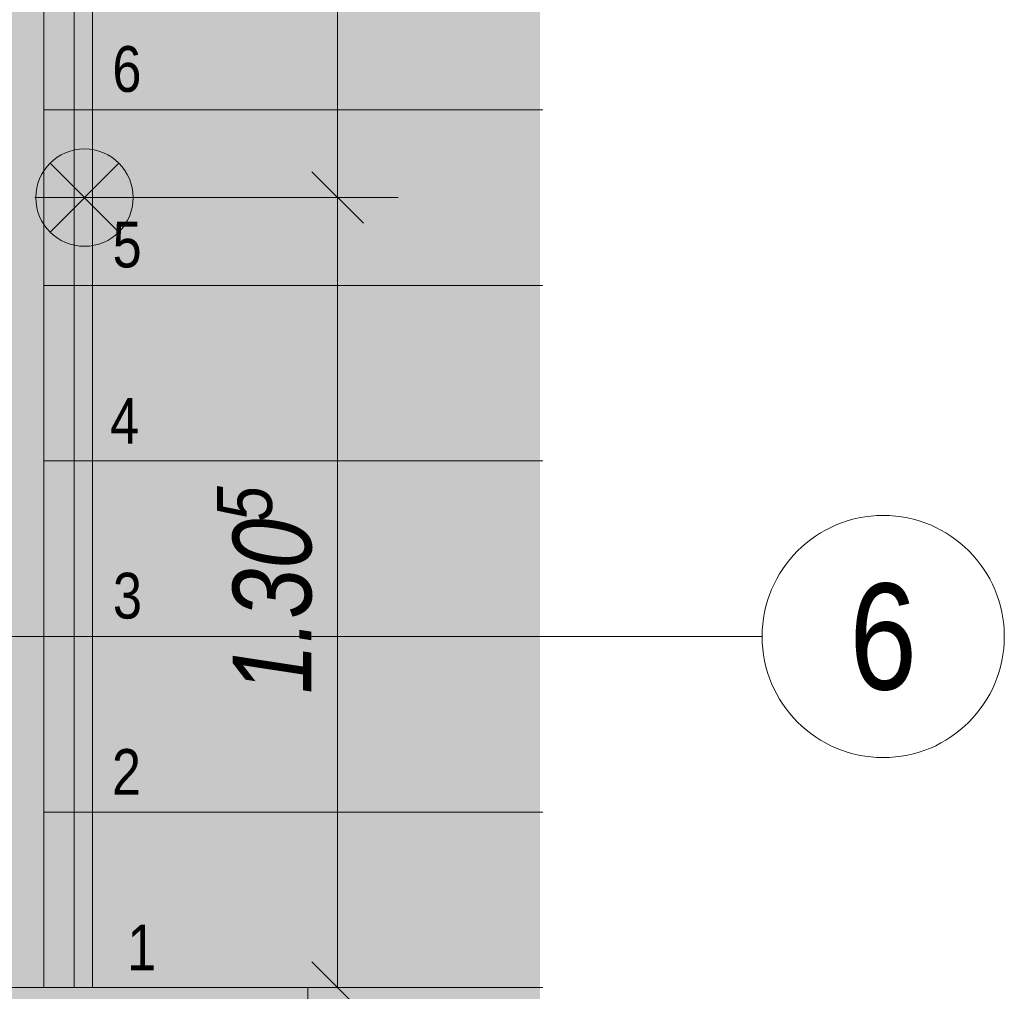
# Model space of a CAD drawing. Extents: x -620 to 300, y 62 to 1112.
# Tile 156 of 235: x 59 to 92, y 373 to 405. Entities that reach past the tile are written whole.
import ezdxf
from ezdxf.enums import TextEntityAlignment as Align
from ezdxf.lldxf.tags import DXFTag

# ---------------------------------------------------------------- set-up
doc = ezdxf.new("R2010")
doc.units = 0
doc.layers.get('0').update_dxf_attribs({"lineweight": 13})
for name, color, linetype, lineweight, true_color in [('00_ E_ST_Handlaufleuchte', 7, 'Continuous', 13, 0xb2b200), ('00_E_ST_Handlaufleuchte_Bem', 7, 'Continuous', 5, 0x7d7d00), ('00_E_ST_Handlaufleuchte_Kabel', 3, 'Continuous', 18, 0x00ff00), ('00_E_ST_Handlaufleuchte_Leerrohre_Terrasse', 6, 'Continuous', 25, 0xff00ff), ('00_E_ST_Handlaufleuchte–Handlauf-Position', 7, 'Continuous', 5, 0x0000b2), ('30 -35 Decken- 2.2 Treppen Außen', 9, 'Continuous', 9, 0x808080), ('60- 61 allgemeine Ausstattung- 4 Terrassen', 9, 'Continuous', 9, 0x808080), ('iwb_Layout Achsbezeichung', 1, 'Continuous', 13, 0xff0000), ('iwb_Layout BA_Markierung', 7, 'Continuous', 9, 0xbadcdc)]:
    doc.layers.add(name, color=color, linetype=linetype, lineweight=lineweight, true_color=true_color)
doc.layers.add('70 -71 Achsen- 1 Gebäudeachsen', color=7, linetype='STRICHPUNKT2-A06CPVE5L0', lineweight=18)
doc.styles.get("Standard").update_dxf_attribs({"font": 'ARIALN.TTF'})
tags = doc.linetypes.add('STRICHPUNKT2', pattern=[12.7, 6.35, -3.175, 0, -3.175]).pattern_tags.tags
tags[10:11] = [DXFTag(74, 4), DXFTag(75, 0), DXFTag(340, '0'), DXFTag(46, 0.0), DXFTag(50, 0.0), DXFTag(44, 0.0), DXFTag(45, 0.0)]
tags[8:9] = [DXFTag(74, 4), DXFTag(75, 0), DXFTag(340, '0'), DXFTag(46, 0.0), DXFTag(50, 0.0), DXFTag(44, 0.0), DXFTag(45, 0.0)]
tags[6:7] = [DXFTag(74, 4), DXFTag(75, 0), DXFTag(340, '0'), DXFTag(46, 0.0), DXFTag(50, 0.0), DXFTag(44, 0.0), DXFTag(45, 0.0)]
tags[4:5] = [DXFTag(74, 4), DXFTag(75, 0), DXFTag(340, '0'), DXFTag(46, 0.0), DXFTag(50, 0.0), DXFTag(44, 0.0), DXFTag(45, 0.0)]
tags = doc.linetypes.add('STRICHPUNKT2-A06CPVE5L0', pattern=[12.7, 6.35, -3.175, 0, -3.175]).pattern_tags.tags
tags[10:11] = [DXFTag(74, 4), DXFTag(75, 0), DXFTag(340, '0'), DXFTag(46, 0.0), DXFTag(50, 0.0), DXFTag(44, 0.0), DXFTag(45, 0.0)]
tags[8:9] = [DXFTag(74, 4), DXFTag(75, 0), DXFTag(340, '0'), DXFTag(46, 0.0), DXFTag(50, 0.0), DXFTag(44, 0.0), DXFTag(45, 0.0)]
tags[6:7] = [DXFTag(74, 4), DXFTag(75, 0), DXFTag(340, '0'), DXFTag(46, 0.0), DXFTag(50, 0.0), DXFTag(44, 0.0), DXFTag(45, 0.0)]
tags[4:5] = [DXFTag(74, 4), DXFTag(75, 0), DXFTag(340, '0'), DXFTag(46, 0.0), DXFTag(50, 0.0), DXFTag(44, 0.0), DXFTag(45, 0.0)]

# ---------------------------------------------------------------- blocks, each defined once
blk = doc.blocks.new('Polygon-A06CPVDVL0')
at = {"color": 0, "linetype": 'ByBlock', "lineweight": -2, "ltscale": 0.13}
blk.add_solid([(39.43, 86.616), (39.263, 1083.814), (76.501, 86.518), (76.501, 1083.814)], dxfattribs=at)
blk = doc.blocks.new('Referenz-A06CPVE6L0')
at = {"layer": '30 -35 Decken- 2.2 Treppen Außen', "color": 0, "linetype": 'Continuous', "ltscale": 0.13}
for p, q in [((60.121, 372.853), (60.121, 408.494)), ((61.121, 372.853), (61.121, 408.282)), ((61.721, 408.154), (61.721, 372.853)), ((60.121, 407.653), (60.121, 401.853)), ((76.595, 401.853), (60.121, 401.853)), ((60.121, 401.853), (60.121, 396.053)), ((60.121, 390.253), (60.121, 396.053)), ((60.121, 396.053), (76.595, 396.053)), ((60.121, 384.453), (60.121, 390.253)), ((76.595, 390.253), (60.121, 390.253)), ((60.121, 378.653), (60.121, 384.453)), ((76.595, 384.453), (60.121, 384.453)), ((60.121, 372.853), (60.121, 378.653)), ((76.595, 378.653), (60.121, 378.653)), ((57.921, 372.853), (60.121, 372.853)), ((76.595, 372.853), (60.121, 372.853)), ((61.721, 372.853), (61.121, 372.853))]:
    blk.add_line(p, q, dxfattribs=at)
at = {"layer": '60- 61 allgemeine Ausstattung- 4 Terrassen', "color": 0}
for p, q in [((76.595, 372.853), (57.921, 372.853)), ((68.841, 213.853), (68.841, 372.853))]:
    blk.add_line(p, q, dxfattribs=at)
at = {"layer": '70 -71 Achsen- 1 Gebäudeachsen', "color": 0, "linetype": 'STRICHPUNKT2-A06CPVE5L0', "ltscale": 0.18}
blk.add_line((-538.631, 384.453), (76.595, 384.453), dxfattribs=at)
at = {"layer": '30 -35 Decken- 2.2 Treppen Außen', "color": 0, "linetype": 'ByBlock', "ltscale": 0.13, "char_height": 1.51033, "attachment_point": 1, "rotation": 0.001}
for s, insert in [('{\\fArial Narrow;6}', (62.381, 403.958)), ('{\\fArial Narrow;5}', (62.39, 398.158)), ('{\\fArial Narrow;4}', (62.303, 392.334)), ('{\\fArial Narrow;3}', (62.399, 386.558)), ('{\\fArial Narrow;2}', (62.366, 380.734)), ('{\\fArial Narrow;1}', (62.87, 374.934))]:
    blk.add_mtext(s, dxfattribs=dict(at, insert=insert))
blk = doc.blocks.new('Maß-A06CPVF2L0')
at = {"color": 0, "linetype": 'ByBlock', "lineweight": -2, "ltscale": 0.13}
for p, q in [((70.67, 398.105), (68.973, 399.802)), ((71.821, 398.953), (59.821, 398.953)), ((69.821, 398.953), (69.821, 372.853)), ((70.67, 372.005), (68.973, 373.702)), ((71.821, 372.853), (59.821, 372.853))]:
    blk.add_line(p, q, dxfattribs=at)
at = {"color": 0, "linetype": 'ByBlock', "lineweight": -2, "ltscale": 0.13, "attachment_point": 1, "rotation": 90}
for s, insert, char_height in [('{\\fArial Narrow|b0|i1;5}', (65.835, 388.261), 1.82), ('{\\fArial Narrow|b0|i1;1.30}', (66.355, 382.557), 2.6)]:
    blk.add_mtext(s, dxfattribs=dict(at, insert=insert, char_height=char_height))
blk = doc.blocks.new('Maß-A06CPVH2L0')
at = {"color": 0, "linetype": 'ByBlock', "lineweight": -2, "ltscale": 0.13}
for p, q in [((69.821, 430.853), (69.821, 398.953)), ((70.67, 398.105), (68.973, 399.802)), ((71.821, 398.953), (59.821, 398.953))]:
    blk.add_line(p, q, dxfattribs=at)
blk = doc.blocks.new('Blockreferenz-A06CPVH6L0')
at = {"lineweight": -2}
for points in [[(61.461, 398.953), (60.324, 400.091), (60.657, 400.346), (61.045, 400.507), (61.461, 400.562), (61.878, 400.507), (62.266, 400.346), (62.599, 400.091)], [(60.324, 397.816), (61.461, 398.953), (62.599, 397.816), (62.266, 397.561), (61.878, 397.4), (61.461, 397.345), (61.045, 397.4), (60.657, 397.561)]]:
    blk.add_hatch(color=0, dxfattribs=at).paths.add_polyline_path(points)
at = {"color": 0, "lineweight": -2}
for p, q in [((62.599, 397.816), (60.324, 400.091)), ((60.324, 397.816), (62.599, 400.091))]:
    blk.add_line(p, q, dxfattribs=at)
blk.add_circle((61.461, 398.953), 1.608, dxfattribs=at)
blk = doc.blocks.new('Polygon-A06CPVI0L0')
at = {"linetype": 'ByBlock', "lineweight": -2, "ltscale": 0.13}
blk.add_hatch(color=0, dxfattribs=at).paths.add_polyline_path([(61.121, 372.853), (61.121, 551.853), (51.361, 551.853), (51.361, 552.653), (61.921, 552.653), (61.921, 372.853)])
blk = doc.blocks.new('Polylinie-A06CPVKWL0')
at = {"color": 0, "linetype": 'ByBlock', "lineweight": -2, "ltscale": 0.18}
blk.add_solid([(61.361, 518.853), (61.561, 518.853), (61.361, 372.853), (61.561, 372.853)], dxfattribs=at)
blk = doc.blocks.new('Polylinie-A06CPVL0L0')
at = {"color": 0, "linetype": 'ByBlock', "lineweight": -2, "ltscale": 0.18}
for points in [[(61.421, 372.853), (61.621, 372.853), (61.421, 366.511), (61.621, 366.311)], [(61.421, 366.511), (61.621, 366.311), (41.541, 366.511), (41.541, 366.311)]]:
    blk.add_solid(points, dxfattribs=at)
blk = doc.blocks.new('Polylinie-A06CPVL6L0')
at = {"color": 0, "linetype": 'ByBlock', "lineweight": -2, "ltscale": 0.25}
for points in [[(38.121, 375.22), (37.521, 374.79), (35.631, 376.066), (35.438, 375.497)], [(38.121, 369.137), (37.521, 368.537), (38.121, 375.22), (37.521, 374.79)], [(76.595, 368.918), (37.521, 368.537), (38.121, 369.137)], [(76.595, 368.918), (38.121, 369.137), (76.595, 369.137)], [(76.595, 368.537), (37.521, 368.537), (76.595, 368.918)]]:
    blk.add_solid(points, dxfattribs=at)

msp = doc.modelspace()

# ---------------------------------------------------------------- linework, layer by layer
at = {"layer": 'iwb_Layout Achsbezeichung', "linetype": 'STRICHPUNKT2', "lineweight": 13, "ltscale": 0.39}
msp.add_line((76.501, 384.453), (83.837, 384.453), dxfattribs=at)
at = {"layer": 'iwb_Layout Achsbezeichung', "ltscale": 0.39, "extrusion": (0, 0, -1)}
msp.add_circle((-87.837, 384.453), 4, dxfattribs=at)

# ---------------------------------------------------------------- block references
at = {"color": 8, "lineweight": 13, "ltscale": 0.13, "true_color": 0x808080}
msp.add_blockref('Referenz-A06CPVE6L0', (0, 0), dxfattribs=at)
at = {"layer": '00_ E_ST_Handlaufleuchte', "ltscale": 0.13}
msp.add_blockref('Blockreferenz-A06CPVH6L0', (0, 0), dxfattribs=at)
at = {"layer": '00_E_ST_Handlaufleuchte_Bem', "ltscale": 0.13}
for name in ['Maß-A06CPVH2L0', 'Maß-A06CPVF2L0']:
    msp.add_blockref(name, (0, 0), dxfattribs=at)
at = {"layer": '00_E_ST_Handlaufleuchte_Kabel', "ltscale": 0.18}
for name in ['Polylinie-A06CPVKWL0', 'Polylinie-A06CPVL0L0']:
    msp.add_blockref(name, (0, 0), dxfattribs=at)
at = {"layer": '00_E_ST_Handlaufleuchte_Leerrohre_Terrasse', "color": 6, "ltscale": 0.25, "true_color": 0xff00ff}
msp.add_blockref('Polylinie-A06CPVL6L0', (0, 0), dxfattribs=at)
at = {"layer": '00_E_ST_Handlaufleuchte–Handlauf-Position', "ltscale": 0.13}
msp.add_blockref('Polygon-A06CPVI0L0', (0, 0), dxfattribs=at)
at = {"layer": 'iwb_Layout BA_Markierung', "ltscale": 0.13}
msp.add_blockref('Polygon-A06CPVDVL0', (0, 0), dxfattribs=at)

# ---------------------------------------------------------------- texts
at = {"layer": 'iwb_Layout Achsbezeichung', "ltscale": 0.39}
msp.add_text('6', height=3.5, dxfattribs=at).set_placement((87.837, 384.453), align=Align.MIDDLE_CENTER)

doc.saveas('drawing.dxf')
